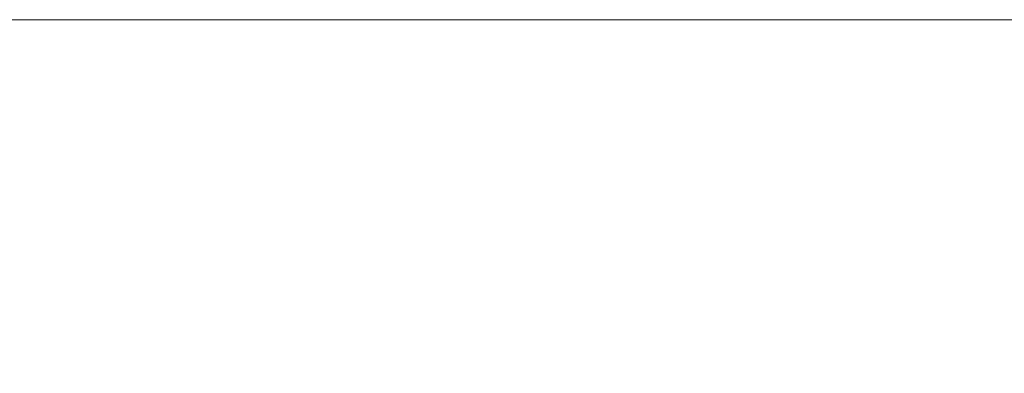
# Model space of a CAD drawing. Extents: x 23 to 1532, y 6 to 258.
# Tile 10 of 15: x 156 to 315, y 201 to 258. Entities that reach past the tile are written whole.
import ezdxf
from ezdxf.enums import TextEntityAlignment as Align

# ---------------------------------------------------------------- set-up
doc = ezdxf.new("R2010")
doc.units = 0
doc.header["$MEASUREMENT"] = 0
doc.layers.add('B_ANNO_DIM', color=7, linetype='Continuous', lineweight=18)
doc.layers.add('B_ANNO_NOPLOT', color=47, linetype='Continuous', lineweight=18, plot=False)
doc.styles.add('Annotative', font='calibri.ttf', dxfattribs={"height": 0.0625})

# ---------------------------------------------------------------- blocks, each defined once
blk = doc.blocks.new('*U99')
at = {"layer": 'B_ANNO_NOPLOT', "flags": 128}
blk.add_lwpolyline([(0, 0), (0, 252), (323.9277, 252), (323.9277, 238.8552), (378, 238.8552), (378, 40.4996), (316.5708, 40.4996), (316.5708, 0)], close=True, dxfattribs=at)
at = {"layer": 'B_ANNO_DIM', "style": 'Annotative'}
blk.add_attdef('LHFH', text='', height=1.5, dxfattribs=at).set_placement((24.7565, 247.865, 1.6845), align=Align.MIDDLE_CENTER)
blk.add_attdef('LHFV', text='', height=1.5, rotation=90, dxfattribs=at).set_placement((15.2753, 237.052, 1.6845), align=Align.MIDDLE_CENTER)

msp = doc.modelspace()

# ---------------------------------------------------------------- block references
msp.add_blockref('*U99', (22.5, 6))

doc.saveas('drawing.dxf')
